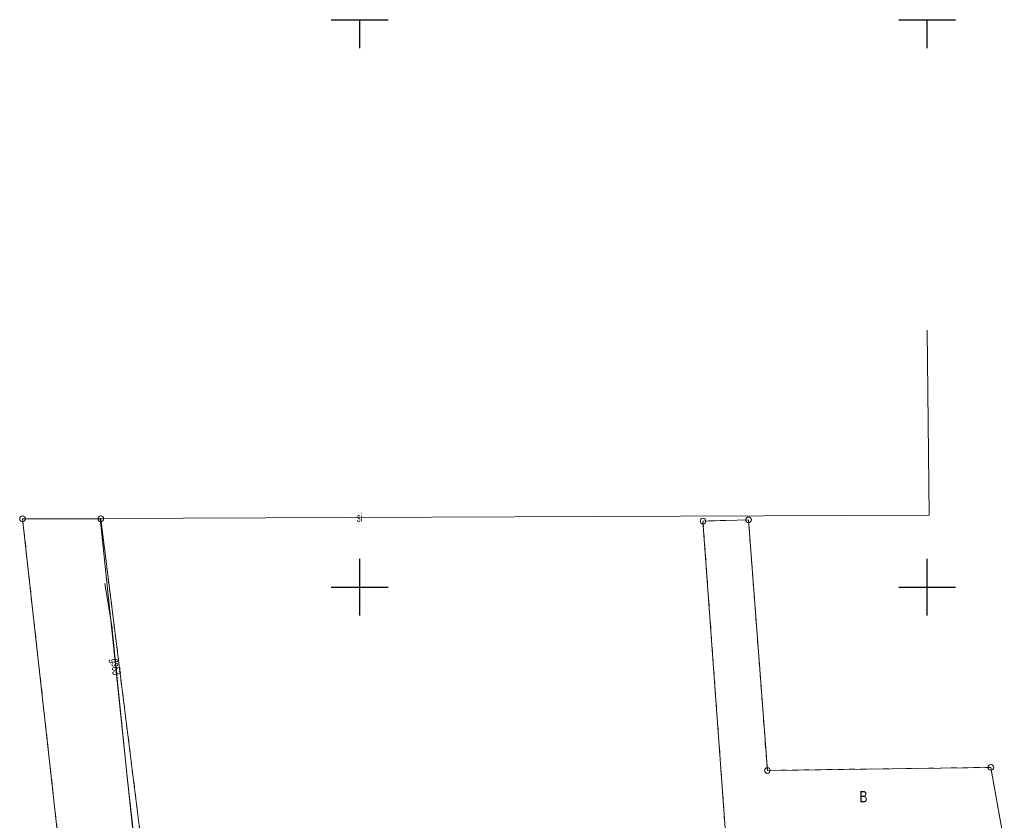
# Model space of a CAD drawing. Header units: metres. Extents: x 6492398 to 6493205, y 6023748 to 6024005.
# Tile 6 of 8: x 6492770 to 6492857, y 6023929 to 6024000. Entities that reach past the tile are written whole.
import ezdxf
from ezdxf.enums import TextEntityAlignment as Align

# ---------------------------------------------------------------- set-up
doc = ezdxf.new("R2010")
doc.units = ezdxf.units.M
doc.linetypes.add('219-500', pattern=[0])
doc.linetypes.add('egug-500', pattern=[1, 0.5, -0.5])
doc.layers.get('0').update_dxf_attribs({"color": 2, "lineweight": 5})
doc.styles.get("Standard").update_dxf_attribs({"font": 'Working1250', "width": 0.75})

# ---------------------------------------------------------------- blocks, each defined once
blk = doc.blocks.new('202')
at = {"color": 0, "linetype": 'Continuous', "lineweight": 0}
blk.add_circle((0, 0), 0.25, dxfattribs=at)
blk = doc.blocks.new('RAMKA500K')
at = {"color": 0}
for p, q in [((0, 247.5), (0, 250)), ((0, 250), (2.5, 250)), ((47.5, 250), (52.5, 250)), ((50, 247.5), (50, 250)), ((397.5, 250), (400, 250)), ((400, 247.5), (400, 250)), ((0, 197.5), (0, 202.5)), ((50, 197.5), (50, 202.5)), ((400, 197.5), (400, 202.5)), ((0, 200), (2.5, 200)), ((47.5, 200), (52.5, 200)), ((397.5, 200), (400, 200))]:
    blk.add_line(p, q, dxfattribs=at)

msp = doc.modelspace()

# ---------------------------------------------------------------- linework, layer by layer
at = {"layer": '218-kontur użytku gruntowego', "color": 3, "linetype": 'egug-500', "lineweight": 18, "flags": 128}
for points in [[(6492770.29, 6023956.02), (6492774.06, 6023922.19)], [(6492777.18, 6023956.02), (6492770.29, 6023956.02)], [(6492781.02, 6023925.46), (6492777.18, 6023956.02)], [(6492834.26, 6023955.92), (6492830.25, 6023955.81)], [(6492835.92, 6023933.84), (6492834.26, 6023955.92)], [(6492830.25, 6023955.81), (6492832.32, 6023927.13)], [(6492855.62, 6023934.11), (6492835.92, 6023933.84)], [(6492856.8, 6023927.51), (6492855.62, 6023934.11)]]:
    msp.add_lwpolyline(points, dxfattribs=at)
at = {"layer": '219-działka ewidencyjna', "color": 7, "linetype": '219-500', "lineweight": 18, "flags": 128}
for points in [[(6492770.29, 6023956.02), (6492774.06, 6023922.19)], [(6492777.18, 6023956.02), (6492770.29, 6023956.02)], [(6492781.02, 6023925.46), (6492777.18, 6023956.02)], [(6492834.26, 6023955.92), (6492830.25, 6023955.81)], [(6492835.92, 6023933.84), (6492834.26, 6023955.92)], [(6492832.32, 6023927.13), (6492830.25, 6023955.81)], [(6492855.62, 6023934.11), (6492835.92, 6023933.84)], [(6492856.8, 6023927.51), (6492855.62, 6023934.11)]]:
    msp.add_lwpolyline(points, dxfattribs=at)
at = {"layer": 'przewód gazowy', "color": 52, "linetype": 'CONTINUOUS', "lineweight": 18, "flags": 128}
msp.add_lwpolyline([(6492807.37, 6023773.45), (6492807.31, 6023773.67), (6492802.78, 6023794.69), (6492799.83, 6023805.96), (6492794.82, 6023827.16), (6492790.25, 6023846.45), (6492787.91, 6023856.11), (6492785, 6023878.34), (6492783.94, 6023888.22), (6492786.93, 6023891.15), (6492786.67, 6023897.52), (6492783.36, 6023901.75), (6492781.15, 6023903.09), (6492780.92, 6023905.33), (6492782.54, 6023906.17), (6492781.3, 6023917.5), (6492779.55, 6023932.99), (6492778.28, 6023945.42), (6492778.23, 6023945.92), (6492778.18, 6023946.38), (6492777.55, 6023950.32)], dxfattribs=at)
at = {"layer": 'przewód specjalny', "color": 7, "linetype": 'CONTINUOUS', "lineweight": 18, "flags": 128}
msp.add_lwpolyline([(6492828.87, 6023857.13), (6492822.83, 6023863.59), (6492784.94, 6023888.24), (6492783.05, 6023901.08), (6492780.37, 6023925.18), (6492777.14, 6023956.04), (6492850.18, 6023956.34), (6492850.01, 6023972.64)], dxfattribs=at)

# ---------------------------------------------------------------- block references
at = {"layer": '202-punkt graniczny', "color": 7, "linetype": 'CONTINUOUS', "lineweight": 18}
for p in [(6492770.29, 6023956.02), (6492777.18, 6023956.02), (6492830.25, 6023955.81), (6492834.26, 6023955.92), (6492855.62, 6023934.11), (6492835.92, 6023933.84)]:
    msp.add_blockref('202', p, dxfattribs=at)
at = {"layer": 'Wstawianie ramki sekcyjnej z opisem', "color": 7, "linetype": 'CONTINUOUS', "lineweight": 13}
for p in [(6492400, 6023750), (6492800, 6023750)]:
    msp.add_blockref('RAMKA500K', p, dxfattribs=at)

# ---------------------------------------------------------------- texts
at = {"layer": '210-oznaczenie konturu użytku gruntowego', "color": 3, "linetype": 'CONTINUOUS', "lineweight": 18, "width": 0.79}
msp.add_text('B', height=1, dxfattribs=at).set_placement((6492844.04, 6023931.03))
at = {"layer": 'przewód gazowy-Atr1', "color": 52, "width": 0.667}
msp.add_text('gs63', height=0.75, rotation=-84.166, dxfattribs=at).set_placement((6492778.46, 6023943.7), align=Align.MIDDLE_LEFT)
at = {"layer": 'przewód specjalny-Atr1', "color": 7, "width": 0.667}
msp.add_text('si', height=0.75, rotation=0.235, dxfattribs=at).set_placement((6492799.74, 6023956.13), align=Align.MIDDLE_LEFT)

doc.saveas('drawing.dxf')
